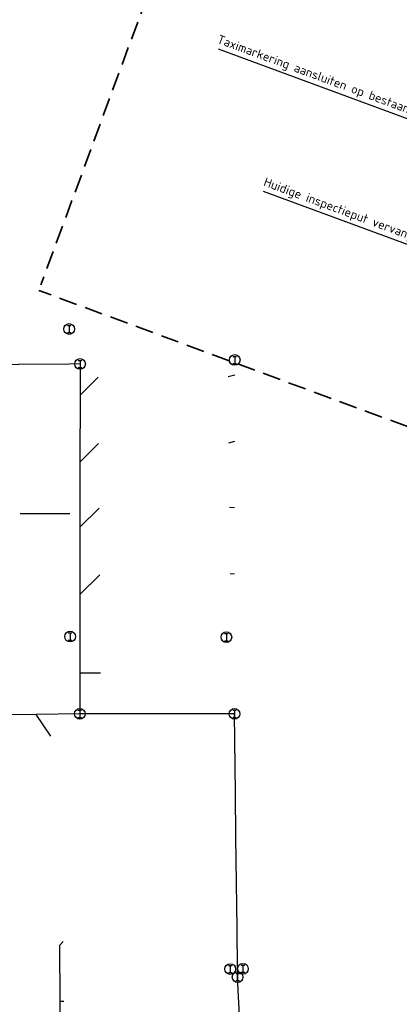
# Model space of a CAD drawing. Header units: metres. Extents: x 175829 to 176206141, y 407048 to 407918896.
# Tile 4 of 147: x 176073 to 176126, y 407757 to 407895. Entities that reach past the tile are written whole.
import ezdxf

# ---------------------------------------------------------------- set-up
doc = ezdxf.new("R2010")
doc.units = ezdxf.units.M
doc.header["$LTSCALE"] = 0.2
doc.linetypes.add('DASHED', pattern=[19.05, 12.7, -6.35])
for name, color, linetype in [('X-BRM-RI-INSPECTIEPUT_BESTAAND_HANDHAVEN-G', 253, 'Continuous'), ('X-BRM-RI-RIOLERING_BESTAAND_LEIDING_HANDHAVEN-G', 253, 'Continuous'), ('X-XX-AL-TEKSTEN+MAATVOERING_C02-T', 3, 'Continuous'), ('X-XX-AL-TEKSTEN+MAATVOERING_C04-T', 3, 'Continuous')]:
    doc.layers.add(name, color=color, linetype=linetype)
doc.layers.add('X-XX-AL-BLADKADERS_A1_TEKENINGEN-G', color=6, linetype='DASHED', lineweight=35, plot=False)
doc.styles.add('NLCS 2.5 mm', font='isocpeur.ttf', dxfattribs={"height": 2.5})
doc.dimstyles.new('NLCS-ARROW', dxfattribs={"dimtxt": 2.5, "dimasz": 3, "dimexe": 1.25, "dimexo": 0.625, "dimgap": 0.75, "dimtad": 1, "dimzin": 0, "dimdsep": 46, "dimtxsty": 'NLCS 2.5 mm', "dimcen": 0, "dimdle": 1, "dimclrd": 1, "dimclre": 251, "dimclrt": 7, "dimazin": 0, "dimtfac": 1, "dimtmove": 1, "dimatfit": 3, "dimfxl": 1, "dimtfillclr": 7, "dimtolj": 1, "dimtzin": 0, "dimarcsym": 0})

msp = doc.modelspace()

# ---------------------------------------------------------------- linework, layer by layer
at = {"layer": 'X-BRM-RI-INSPECTIEPUT_BESTAAND_HANDHAVEN-G', "linetype": 'Continuous'}
for p, q in [((176079.857, 407851.891), (176080.357, 407851.891)), ((176080.107, 407851.891), (176080.107, 407850.891)), ((176079.857, 407850.891), (176080.357, 407850.891)), ((176103.109, 407847.552), (176103.609, 407847.552)), ((176103.359, 407847.552), (176103.359, 407846.552)), ((176081.387, 407846.986), (176081.887, 407846.986)), ((176081.387, 407845.986), (176081.887, 407845.986)), ((176081.637, 407846.986), (176081.637, 407845.986)), ((176103.109, 407846.552), (176103.609, 407846.552)), ((176079.986, 407808.749), (176080.486, 407808.749)), ((176080.236, 407808.749), (176080.236, 407807.749)), ((176101.93, 407808.657), (176102.43, 407808.657)), ((176102.18, 407808.657), (176102.18, 407807.657)), ((176079.986, 407807.749), (176080.486, 407807.749)), ((176101.93, 407807.657), (176102.43, 407807.657)), ((176081.346, 407797.907), (176081.846, 407797.907)), ((176081.596, 407797.907), (176081.596, 407796.907)), ((176103.075, 407797.906), (176103.575, 407797.906)), ((176103.325, 407797.906), (176103.325, 407796.906)), ((176081.346, 407796.907), (176081.846, 407796.907)), ((176103.075, 407796.906), (176103.575, 407796.906)), ((176102.476, 407762.104), (176102.976, 407762.104)), ((176102.726, 407762.104), (176102.726, 407761.104)), ((176104.266, 407762.147), (176104.766, 407762.147)), ((176104.516, 407762.147), (176104.516, 407761.147)), ((176102.476, 407761.104), (176102.976, 407761.104)), ((176103.517, 407760.98), (176104.017, 407760.98)), ((176103.767, 407760.98), (176103.767, 407759.98)), ((176104.266, 407761.147), (176104.766, 407761.147)), ((176103.517, 407759.98), (176104.017, 407759.98))]:
    msp.add_line(p, q, dxfattribs=at)
for centre in [(176080.107, 407851.391), (176081.637, 407846.486), (176103.359, 407847.052), (176080.236, 407808.249), (176102.18, 407808.157), (176081.596, 407797.407), (176103.325, 407797.406), (176102.726, 407761.604), (176104.516, 407761.647), (176103.767, 407760.48)]:
    msp.add_circle(centre, 0.75, dxfattribs=at)
at = {"layer": 'X-BRM-RI-RIOLERING_BESTAAND_LEIDING_HANDHAVEN-G'}
for p, q in [((176084.157, 407844.633), (176081.633, 407842.11)), ((176102.444, 407844.751), (176103.358, 407844.956)), ((176084.234, 407835.328), (176081.626, 407832.72)), ((176102.528, 407835.441), (176103.351, 407835.656)), ((176102.609, 407826.401), (176103.345, 407826.356)), ((176073.205, 407825.512), (176080.184, 407825.533)), ((176084.309, 407826.269), (176081.618, 407823.578)), ((176084.398, 407816.919), (176081.61, 407814.131)), ((176102.73, 407817.102), (176103.338, 407817.056)), ((176084.5, 407803.094), (176081.601, 407803.096)), ((176077.521, 407794.261), (176075.462, 407797.332)), ((176079.359, 407757.052), (176078.859, 407757.047))]:
    msp.add_line(p, q, dxfattribs=at)
for points in [[(176081.637, 407846.486), (176080.1217, 407846.4706), (176073.0433, 407846.3985), (176073.0108, 407846.3982), (176061.66, 407846.282), (176044.245, 407846.105), (176026.875, 407845.928), (176021.761, 407845.876)], [(176081.637, 407846.486), (176081.633, 407842.11), (176081.626, 407832.72), (176081.618, 407823.578), (176081.61, 407814.131), (176081.6052, 407808.2433), (176081.601, 407803.096), (176081.596, 407797.407)], [(176081.601, 407797.407), (176081.596, 407797.407), (176075.462, 407797.332), (176069.412, 407797.259), (176061.413, 407797.161), (176060.013, 407797.144)], [(176103.325, 407797.406), (176102.3061, 407797.406), (176081.601, 407797.407)], [(176103.767, 407760.48), (176103.7533, 407761.6287), (176103.685, 407767.308), (176103.5323, 407780.0913), (176103.458, 407786.307), (176103.325, 407797.406)], [(176078.938, 407749.487), (176078.9206, 407751.1591), (176078.859, 407757.047), (176078.777, 407764.937), (176079.271, 407765.463)], [(176105.47, 407725.245), (176105.2509, 407729.7787), (176105.083, 407733.246), (176104.7468, 407740.208), (176104.29, 407749.665), (176103.767, 407760.48)]]:
    msp.add_lwpolyline(points, dxfattribs=at)
at = {"layer": 'X-XX-AL-BLADKADERS_A1_TEKENINGEN-G', "flags": 128}
for points in [[(176160.9356, 408087.461), (176076.1422, 407857.6021)], [(176638.7658, 407649.1424), (176075.8462, 407856.7997)]]:
    msp.add_lwpolyline(points, dxfattribs=at)

# ---------------------------------------------------------------- texts
at = {"layer": 'X-XX-AL-TEKSTEN+MAATVOERING_C02-T', "color": 7, "insert": (176129.8265, 407862.8207), "char_height": 1.25, "attachment_point": 9, "rotation": 339.751315, "style": 'NLCS 2.5 mm'}
msp.add_mtext('\\A1;Huidige inspectieput vervangen', dxfattribs=at)
at = {"layer": 'X-XX-AL-TEKSTEN+MAATVOERING_C04-T', "color": 7, "insert": (176151.2786, 407872.5119), "char_height": 1.25, "attachment_point": 9, "rotation": 339.751315, "style": 'NLCS 2.5 mm'}
msp.add_mtext('\\A1;Taximarkering aansluiten op bestaande taximarkering Northern track', dxfattribs=at)

# ---------------------------------------------------------------- leaders
at = {"layer": 'X-XX-AL-TEKSTEN+MAATVOERING_C02-T', "annotation_type": 0, "has_hookline": 1, "hookline_direction": 1, "text_width": 23.375, "horizontal_direction": (0.938199, -0.346096, 0)}
msp.add_leader([(176138.0942, 407863.7519), (176132.8631, 407861.3008), (176130.0485, 407862.3391)], dimstyle='NLCS-ARROW', override={"dimscale": 0}, dxfattribs=at)
at = {"layer": 'X-XX-AL-TEKSTEN+MAATVOERING_C04-T', "annotation_type": 0, "has_hookline": 1, "hookline_direction": 1, "text_width": 53, "horizontal_direction": (0.938199, -0.346096, 0)}
msp.add_leader([(176154.7098, 407862.0316), (176154.3152, 407870.992), (176151.5006, 407872.0303)], dimstyle='NLCS-ARROW', override={"dimscale": 0}, dxfattribs=at)

doc.saveas('drawing.dxf')
